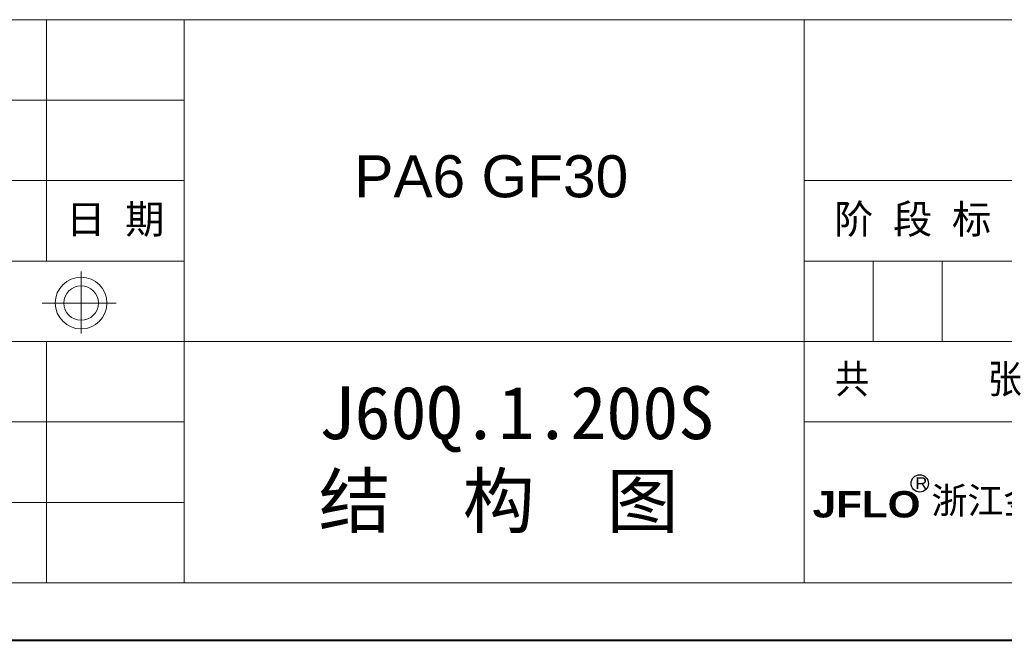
# Model space of a CAD drawing. Header units: millimetres. Extents: x -1595 to 486, y -108 to 1350.
# Tile 16 of 52: x -158 to 263, y -108 to 157. Entities that reach past the tile are written whole.
import ezdxf

# ---------------------------------------------------------------- set-up
doc = ezdxf.new("R2010")
doc.units = ezdxf.units.MM
doc.linetypes.add('CENTER2', pattern=[28.575, 19.05, -3.175, 3.175, -3.175])
doc.layers.add('标注', color=1, linetype='Continuous', lineweight=13)
doc.layers.add('标注线', color=7, linetype='Continuous', lineweight=15)
doc.styles.add('样式 6', font='仿宋_GB2312.ttf')

msp = doc.modelspace()

# ---------------------------------------------------------------- linework, layer by layer
at = {"color": 7, "lineweight": 13}
for p, q in [((-657.307, 157.346), (442.608, 157.346)), ((-441.193, -83.244), (442.608, -83.244))]:
    msp.add_line(p, q, dxfattribs=at)
at = {"color": 7, "lineweight": 15}
for p, q in [((-146.592, 157.346), (-146.592, 54.236)), ((-87.672, 157.346), (-87.672, -83.244)), ((177.468, -83.244), (177.468, 157.346)), ((-441.193, 122.976), (-87.672, 122.976)), ((-441.193, 88.606), (-87.672, 88.606)), ((177.468, 88.606), (442.608, 88.606)), ((-441.193, 54.236), (-87.672, 54.236)), ((177.468, 54.236), (442.608, 54.236)), ((206.928, 19.866), (206.928, 54.236)), ((236.388, 19.866), (236.388, 54.236)), ((-131.725, 23.333), (-131.725, 49.833)), ((-148.381, 36.291), (-116.747, 36.291)), ((-441.193, 19.866), (143.098, 19.866)), ((-146.592, 19.866), (-146.592, -83.244)), ((143.098, 19.866), (442.608, 19.866)), ((-441.193, -14.504), (-87.672, -14.504)), ((177.468, -14.504), (442.608, -14.504)), ((-441.193, -48.874), (-87.672, -48.874))]:
    msp.add_line(p, q, dxfattribs=at)
at = {"color": 7, "lineweight": 40}
msp.add_line((-1595.044, -107.794), (467.158, -107.794), dxfattribs=at)
at = {"color": 7, "lineweight": 15}
for radius in [11.048, 7.365]:
    msp.add_circle((-131.725, 36.291), radius, dxfattribs=at)
at = {"layer": '标注', "color": 7, "lineweight": 30}
msp.add_circle((226.813, -40.793), 3.695, dxfattribs=at)

# ---------------------------------------------------------------- texts
at = {"attachment_point": 1, "style": '样式 6'}
for s, insert, char_height in [('{\\fArial|b0|i0|c0|p32;PA6 GF30\\f楷体_GB2312|b0|i0|c134|p49;  }', (-14.945, 99.423), 17.95834), ('{\\C7;J60Q.1.200S\\P}结  构  图', (-30.181, 0.743), 22.59934)]:
    msp.add_mtext(s, dxfattribs=dict(at, insert=insert, char_height=char_height))
at = {"color": 7, "linetype": 'CENTER2', "lineweight": 18, "insert": (173.718, 10.035), "char_height": 12.32691, "width": 133.16668, "attachment_point": 1, "style": '样式 6'}
msp.add_mtext('{\\fSimSun|b0|i0|c134|p2;  共       张}', dxfattribs=at)
at = {"layer": '标注', "color": 7, "lineweight": 9, "attachment_point": 1, "style": '样式 6'}
for s, insert, char_height, width in [('{\\fArial|b0|i0|c0|p32;R}', (224.924, -38.131), 5.0607, 3.61115), ('{\\fSimHei|b0|i0|c134|p2;浙江金福隆机床附件有限公司}', (231.792, -42.429), 11.2962, 212.7925), ('{\\fArial Black|b0|i0|c0|p34;JFLO}', (180.987, -44.033), 11.2962, 110.9305)]:
    msp.add_mtext(s, dxfattribs=dict(at, insert=insert, char_height=char_height, width=width))
at = {"layer": '标注线', "color": 7, "lineweight": 18, "char_height": 12.3269, "attachment_point": 5, "style": '样式 6'}
for s, insert, width in [('日 期', (-117.132, 71.421), 58.92005), ('阶 段 标 记', (236.388, 71.421), 117.8401)]:
    msp.add_mtext(s, dxfattribs=dict(at, insert=insert, width=width))

doc.saveas('drawing.dxf')
